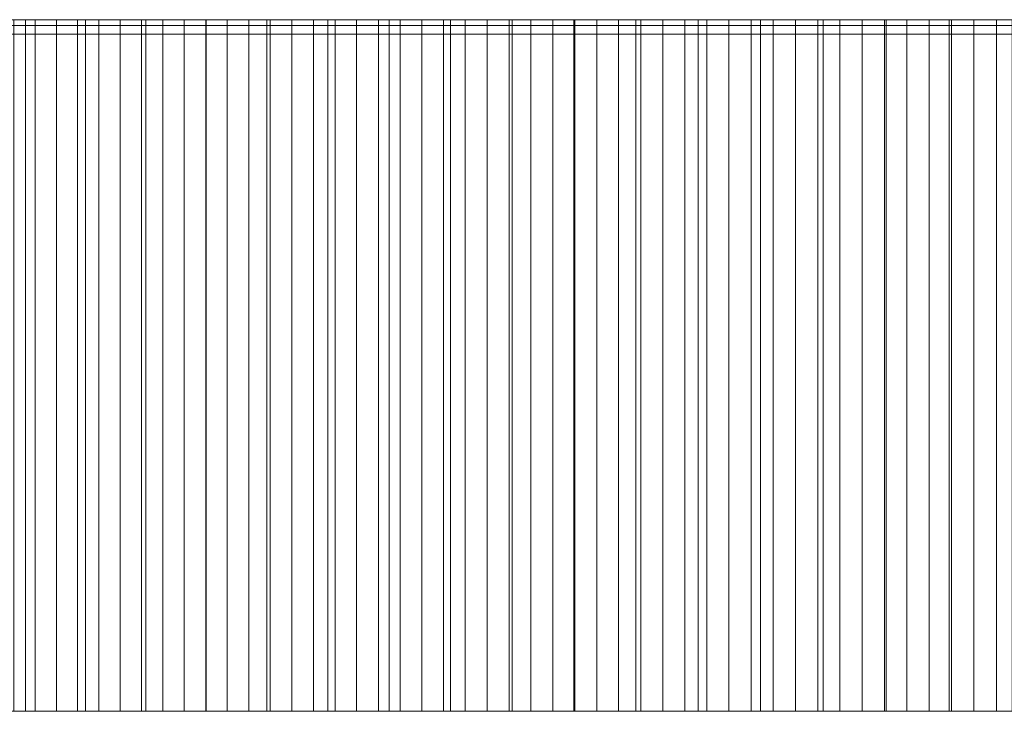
# Model space of a CAD drawing. Header units: centimetres. Extents: x -72 to 74, y -14 to 13.
# Tile 41 of 61: x 9.86 to 15.55, y 9.3 to 13.3. Entities that reach past the tile are written whole.
import ezdxf

# ---------------------------------------------------------------- set-up
doc = ezdxf.new("R2010")
doc.units = ezdxf.units.CM
doc.header["$LTSCALE"] = 2.54
doc.layers.add('Lucido design-1', color=7, linetype='Continuous')

# ---------------------------------------------------------------- blocks, each defined once
blk = doc.blocks.new('Gruppo-2-1')
at = {"color": 230, "linetype": 'Continuous', "lineweight": 9}
for points, invisible_edges in [([(-14.5734, 13.3, -57.895), (29.3447, 13.3, -58.895), (-15.5734, 13.3, -58.895), (-14.5734, 13.3, -57.895)], 13), ([(-14.5734, 13.3, -57.895), (29.3447, 13.3, -57.895), (29.3447, 13.3, -58.895), (-14.5734, 13.3, -57.895)], 12), ([(9.198, 13.3, 136.2536), (9.5423, 13.3, 136.4251), (9.888, 13.3, 136.5936), (9.198, 13.3, 136.2536)], 12), ([(9.198, 13.3, 136.2536), (9.888, 13.3, 136.5936), (9.9446, 13.3, 135.5088), (9.198, 13.3, 136.2536)], 15), ([(9.198, 13.3, 136.2536), (9.9446, 13.3, 135.5088), (9.822, 13.3, 135.4481), (9.198, 13.3, 136.2536)], 13), ([(9.888, 13.3, 136.5936), (10.2352, 13.3, 136.7592), (10.5838, 13.3, 136.9217), (9.888, 13.3, 136.5936)], 12), ([(9.888, 13.3, 136.5936), (10.5838, 13.3, 136.9217), (10.6836, 13.3, 135.8653), (9.888, 13.3, 136.5936)], 15), ([(9.888, 13.3, 136.5936), (10.6836, 13.3, 135.8653), (10.56, 13.3, 135.8069), (9.888, 13.3, 136.5936)], 13), ([(9.888, 13.3, 136.5936), (10.56, 13.3, 135.8069), (10.4365, 13.3, 135.748), (9.888, 13.3, 136.5936)], 13), ([(9.888, 13.3, 136.5936), (10.4365, 13.3, 135.748), (10.3133, 13.3, 135.6888), (9.888, 13.3, 136.5936)], 13), ([(9.888, 13.3, 136.5936), (10.3133, 13.3, 135.6888), (10.1902, 13.3, 135.6292), (9.888, 13.3, 136.5936)], 13), ([(9.888, 13.3, 136.5936), (10.1902, 13.3, 135.6292), (10.0673, 13.3, 135.5692), (9.888, 13.3, 136.5936)], 13), ([(9.888, 13.3, 136.5936), (10.0673, 13.3, 135.5692), (9.9446, 13.3, 135.5088), (9.888, 13.3, 136.5936)], 13), ([(10.5838, 13.3, 136.9217), (10.9337, 13.3, 137.0813), (11.1799, 13.3, 136.0953), (10.5838, 13.3, 136.9217)], 14), ([(10.5838, 13.3, 136.9217), (11.1799, 13.3, 136.0953), (11.0556, 13.3, 136.0384), (10.5838, 13.3, 136.9217)], 13), ([(10.5838, 13.3, 136.9217), (11.0556, 13.3, 136.0384), (10.9314, 13.3, 135.9811), (10.5838, 13.3, 136.9217)], 13), ([(10.5838, 13.3, 136.9217), (10.9314, 13.3, 135.9811), (10.8074, 13.3, 135.9234), (10.5838, 13.3, 136.9217)], 13), ([(10.5838, 13.3, 136.9217), (10.8074, 13.3, 135.9234), (10.6836, 13.3, 135.8653), (10.5838, 13.3, 136.9217)], 13), ([(10.9337, 13.3, 137.0813), (11.285, 13.3, 137.2379), (11.6376, 13.3, 137.3915), (10.9337, 13.3, 137.0813)], 12), ([(10.9337, 13.3, 137.0813), (11.6376, 13.3, 137.3915), (11.6791, 13.3, 136.3191), (10.9337, 13.3, 137.0813)], 15), ([(10.9337, 13.3, 137.0813), (11.6791, 13.3, 136.3191), (11.554, 13.3, 136.2638), (10.9337, 13.3, 137.0813)], 13), ([(10.9337, 13.3, 137.0813), (11.554, 13.3, 136.2638), (11.4292, 13.3, 136.208), (10.9337, 13.3, 137.0813)], 13), ([(10.9337, 13.3, 137.0813), (11.4292, 13.3, 136.208), (11.3045, 13.3, 136.1519), (10.9337, 13.3, 137.0813)], 13), ([(10.9337, 13.3, 137.0813), (11.3045, 13.3, 136.1519), (11.1799, 13.3, 136.0953), (10.9337, 13.3, 137.0813)], 13), ([(11.6376, 13.3, 137.3915), (11.9916, 13.3, 137.5421), (12.3468, 13.3, 137.6897), (11.6376, 13.3, 137.3915)], 12), ([(11.6376, 13.3, 137.3915), (12.3468, 13.3, 137.6897), (12.4329, 13.3, 136.6432), (11.6376, 13.3, 137.3915)], 15), ([(11.6376, 13.3, 137.3915), (12.4329, 13.3, 136.6432), (12.3069, 13.3, 136.5901), (11.6376, 13.3, 137.3915)], 13), ([(11.6376, 13.3, 137.3915), (12.3069, 13.3, 136.5901), (12.181, 13.3, 136.5367), (11.6376, 13.3, 137.3915)], 13), ([(11.6376, 13.3, 137.3915), (12.181, 13.3, 136.5367), (12.0553, 13.3, 136.4829), (11.6376, 13.3, 137.3915)], 13), ([(11.6376, 13.3, 137.3915), (12.0553, 13.3, 136.4829), (11.9297, 13.3, 136.4287), (11.6376, 13.3, 137.3915)], 13), ([(11.6376, 13.3, 137.3915), (11.9297, 13.3, 136.4287), (11.8043, 13.3, 136.3741), (11.6376, 13.3, 137.3915)], 13), ([(11.6376, 13.3, 137.3915), (11.8043, 13.3, 136.3741), (11.6791, 13.3, 136.3191), (11.6376, 13.3, 137.3915)], 13), ([(12.3468, 13.3, 137.6897), (12.7032, 13.3, 137.8342), (12.9388, 13.3, 136.8514), (12.3468, 13.3, 137.6897)], 14), ([(12.3468, 13.3, 137.6897), (12.9388, 13.3, 136.8514), (12.8121, 13.3, 136.7999), (12.3468, 13.3, 137.6897)], 13), ([(12.3468, 13.3, 137.6897), (12.8121, 13.3, 136.7999), (12.6856, 13.3, 136.748), (12.3468, 13.3, 137.6897)], 13), ([(12.3468, 13.3, 137.6897), (12.6856, 13.3, 136.748), (12.5592, 13.3, 136.6958), (12.3468, 13.3, 137.6897)], 13), ([(12.3468, 13.3, 137.6897), (12.5592, 13.3, 136.6958), (12.4329, 13.3, 136.6432), (12.3468, 13.3, 137.6897)], 13), ([(12.7032, 13.3, 137.8342), (13.0609, 13.3, 137.9756), (13.4198, 13.3, 138.114), (12.7032, 13.3, 137.8342)], 12), ([(12.7032, 13.3, 137.8342), (13.4198, 13.3, 138.114), (13.4472, 13.3, 137.0532), (12.7032, 13.3, 137.8342)], 15), ([(12.7032, 13.3, 137.8342), (13.4472, 13.3, 137.0532), (13.3199, 13.3, 137.0034), (12.7032, 13.3, 137.8342)], 13), ([(12.7032, 13.3, 137.8342), (13.3199, 13.3, 137.0034), (13.1927, 13.3, 136.9531), (12.7032, 13.3, 137.8342)], 13), ([(12.7032, 13.3, 137.8342), (13.1927, 13.3, 136.9531), (13.0657, 13.3, 136.9024), (12.7032, 13.3, 137.8342)], 13), ([(12.7032, 13.3, 137.8342), (13.0657, 13.3, 136.9024), (12.9388, 13.3, 136.8514), (12.7032, 13.3, 137.8342)], 13), ([(13.4198, 13.3, 138.114), (13.7798, 13.3, 138.2493), (14.141, 13.3, 138.3815), (13.4198, 13.3, 138.114)], 12), ([(13.4198, 13.3, 138.114), (14.141, 13.3, 138.3815), (14.0862, 13.3, 137.2967), (13.4198, 13.3, 138.114)], 15), ([(13.4198, 13.3, 138.114), (14.0862, 13.3, 137.2967), (13.9581, 13.3, 137.2488), (13.4198, 13.3, 138.114)], 13), ([(13.4198, 13.3, 138.114), (13.9581, 13.3, 137.2488), (13.8302, 13.3, 137.2005), (13.4198, 13.3, 138.114)], 13), ([(13.4198, 13.3, 138.114), (13.8302, 13.3, 137.2005), (13.7024, 13.3, 137.1518), (13.4198, 13.3, 138.114)], 13), ([(13.4198, 13.3, 138.114), (13.7024, 13.3, 137.1518), (13.5747, 13.3, 137.1027), (13.4198, 13.3, 138.114)], 13), ([(13.4198, 13.3, 138.114), (13.5747, 13.3, 137.1027), (13.4472, 13.3, 137.0532), (13.4198, 13.3, 138.114)], 13), ([(14.141, 13.3, 138.3815), (14.2145, 13.3, 137.3442), (14.0862, 13.3, 137.2967), (14.141, 13.3, 138.3815)], 13), ([(14.141, 13.3, 138.3815), (14.5033, 13.3, 138.5107), (14.6001, 13.3, 137.4843), (14.141, 13.3, 138.3815)], 14), ([(14.141, 13.3, 138.3815), (14.6001, 13.3, 137.4843), (14.4714, 13.3, 137.438), (14.141, 13.3, 138.3815)], 13), ([(14.141, 13.3, 138.3815), (14.4714, 13.3, 137.438), (14.3429, 13.3, 137.3913), (14.141, 13.3, 138.3815)], 13), ([(14.141, 13.3, 138.3815), (14.3429, 13.3, 137.3913), (14.2145, 13.3, 137.3442), (14.141, 13.3, 138.3815)], 13), ([(14.5033, 13.3, 138.5107), (14.8667, 13.3, 138.6367), (15.2312, 13.3, 138.7597), (14.5033, 13.3, 138.5107)], 12), ([(14.5033, 13.3, 138.5107), (15.2312, 13.3, 138.7597), (15.2456, 13.3, 137.7097), (14.5033, 13.3, 138.5107)], 15), ([(14.5033, 13.3, 138.5107), (15.2456, 13.3, 137.7097), (15.1162, 13.3, 137.6655), (14.5033, 13.3, 138.5107)], 13), ([(14.5033, 13.3, 138.5107), (15.1162, 13.3, 137.6655), (14.987, 13.3, 137.6208), (14.5033, 13.3, 138.5107)], 13), ([(14.5033, 13.3, 138.5107), (14.987, 13.3, 137.6208), (14.8579, 13.3, 137.5757), (14.5033, 13.3, 138.5107)], 13), ([(14.5033, 13.3, 138.5107), (14.8579, 13.3, 137.5757), (14.7289, 13.3, 137.5302), (14.5033, 13.3, 138.5107)], 13), ([(14.5033, 13.3, 138.5107), (14.7289, 13.3, 137.5302), (14.6001, 13.3, 137.4843), (14.5033, 13.3, 138.5107)], 13), ([(15.2312, 13.3, 138.7597), (15.5966, 13.3, 138.8795), (15.7645, 13.3, 137.8829), (15.2312, 13.3, 138.7597)], 14), ([(15.2312, 13.3, 138.7597), (15.7645, 13.3, 137.8829), (15.6346, 13.3, 137.8402), (15.2312, 13.3, 138.7597)], 13), ([(15.2312, 13.3, 138.7597), (15.6346, 13.3, 137.8402), (15.5048, 13.3, 137.7971), (15.2312, 13.3, 138.7597)], 13), ([(15.2312, 13.3, 138.7597), (15.5048, 13.3, 137.7971), (15.3751, 13.3, 137.7536), (15.2312, 13.3, 138.7597)], 13), ([(15.2312, 13.3, 138.7597), (15.3751, 13.3, 137.7536), (15.2456, 13.3, 137.7097), (15.2312, 13.3, 138.7597)], 13), ([(-14.5734, 13.2658, 96.0359), (-2.4276, 13.2658, 126.4085), (35.8883, 13.2658, 139.5837), (-14.5734, 13.2658, 96.0359)], 15), ([(-14.5734, 13.2658, 96.0359), (35.8883, 13.2658, 139.5837), (73.3955, 13.2658, 95.1085), (-14.5734, 13.2658, 96.0359)], 15), ([(-14.5734, 13.2658, -57.895), (-14.5734, 13.2658, 96.0359), (73.3955, 13.2658, 95.1085), (-14.5734, 13.2658, -57.895)], 14), ([(-14.5734, 13.2658, -57.895), (73.3955, 13.2658, 95.1085), (73.3955, 13.2658, -57.895), (-14.5734, 13.2658, -57.895)], 9), ([(-14.5734, 13.2158, 96.0359), (-2.4276, 13.2158, 126.4085), (35.8883, 13.2158, 139.5837), (-14.5734, 13.2158, 96.0359)], 15), ([(-14.5734, 13.2158, 96.0359), (35.8883, 13.2158, 139.5837), (73.3955, 13.2158, 95.1085), (-14.5734, 13.2158, 96.0359)], 15), ([(-14.5734, 13.2158, -57.895), (-14.5734, 13.2158, 96.0359), (73.3955, 13.2158, 95.1085), (-14.5734, 13.2158, -57.895)], 14), ([(-14.5734, 13.2158, -57.895), (73.3955, 13.2158, 95.1085), (73.3955, 13.2158, -57.895), (-14.5734, 13.2158, -57.895)], 9), ([(-2.4276, 13.2658, 126.4085), (7.8882, 13.2658, 134.4246), (17.0709, 13.2658, 138.2874), (-2.4276, 13.2658, 126.4085)], 15), ([(-2.4276, 13.2658, 126.4085), (17.0709, 13.2658, 138.2874), (35.8883, 13.2658, 139.5837), (-2.4276, 13.2658, 126.4085)], 15), ([(-2.4276, 13.2158, 126.4085), (7.8882, 13.2158, 134.4246), (17.0709, 13.2158, 138.2874), (-2.4276, 13.2158, 126.4085)], 15), ([(-2.4276, 13.2158, 126.4085), (17.0709, 13.2158, 138.2874), (35.8883, 13.2158, 139.5837), (-2.4276, 13.2158, 126.4085)], 15), ([(7.8882, 13.2658, 134.4246), (9.0909, 13.2658, 135.0756), (9.9446, 13.2658, 135.5088), (7.8882, 13.2658, 134.4246)], 15), ([(7.8882, 13.2658, 134.4246), (9.9446, 13.2658, 135.5088), (11.8043, 13.2658, 136.3741), (7.8882, 13.2658, 134.4246)], 15), ([(7.8882, 13.2658, 134.4246), (11.8043, 13.2658, 136.3741), (17.0709, 13.2658, 138.2874), (7.8882, 13.2658, 134.4246)], 15), ([(7.8882, 13.2158, 134.4246), (9.0909, 13.2158, 135.0756), (9.9446, 13.2158, 135.5088), (7.8882, 13.2158, 134.4246)], 15), ([(7.8882, 13.2158, 134.4246), (9.9446, 13.2158, 135.5088), (11.8043, 13.2158, 136.3741), (7.8882, 13.2158, 134.4246)], 15), ([(7.8882, 13.2158, 134.4246), (11.8043, 13.2158, 136.3741), (17.0709, 13.2158, 138.2874), (7.8882, 13.2158, 134.4246)], 15), ([(9.0909, 13.2658, 135.0756), (9.5776, 13.2658, 135.3254), (9.9446, 13.2658, 135.5088), (9.0909, 13.2658, 135.0756)], 15), ([(9.0909, 13.2158, 135.0756), (9.5776, 13.2158, 135.3254), (9.9446, 13.2158, 135.5088), (9.0909, 13.2158, 135.0756)], 15), ([(9.5776, 13.2658, 135.3254), (9.822, 13.2658, 135.4481), (9.9446, 13.2658, 135.5088), (9.5776, 13.2658, 135.3254)], 13), ([(9.5776, 13.2158, 135.3254), (9.822, 13.2158, 135.4481), (9.9446, 13.2158, 135.5088), (9.5776, 13.2158, 135.3254)], 13), ([(9.9446, 13.2658, 135.5088), (10.0673, 13.2658, 135.5692), (10.1902, 13.2658, 135.6292), (9.9446, 13.2658, 135.5088)], 12), ([(9.9446, 13.2658, 135.5088), (10.1902, 13.2658, 135.6292), (10.56, 13.2658, 135.8069), (9.9446, 13.2658, 135.5088)], 15), ([(9.9446, 13.2658, 135.5088), (10.56, 13.2658, 135.8069), (10.9314, 13.2658, 135.9811), (9.9446, 13.2658, 135.5088)], 15), ([(9.9446, 13.2658, 135.5088), (10.9314, 13.2658, 135.9811), (11.8043, 13.2658, 136.3741), (9.9446, 13.2658, 135.5088)], 15), ([(9.9446, 13.2158, 135.5088), (10.0673, 13.2158, 135.5692), (10.1902, 13.2158, 135.6292), (9.9446, 13.2158, 135.5088)], 12), ([(9.9446, 13.2158, 135.5088), (10.1902, 13.2158, 135.6292), (10.56, 13.2158, 135.8069), (9.9446, 13.2158, 135.5088)], 15), ([(9.9446, 13.2158, 135.5088), (10.56, 13.2158, 135.8069), (10.9314, 13.2158, 135.9811), (9.9446, 13.2158, 135.5088)], 15), ([(9.9446, 13.2158, 135.5088), (10.9314, 13.2158, 135.9811), (11.8043, 13.2158, 136.3741), (9.9446, 13.2158, 135.5088)], 15), ([(10.1902, 13.2658, 135.6292), (10.3133, 13.2658, 135.6888), (10.56, 13.2658, 135.8069), (10.1902, 13.2658, 135.6292)], 14), ([(10.1902, 13.2158, 135.6292), (10.3133, 13.2158, 135.6888), (10.56, 13.2158, 135.8069), (10.1902, 13.2158, 135.6292)], 14), ([(10.3133, 13.2658, 135.6888), (10.4365, 13.2658, 135.748), (10.56, 13.2658, 135.8069), (10.3133, 13.2658, 135.6888)], 12), ([(10.3133, 13.2158, 135.6888), (10.4365, 13.2158, 135.748), (10.56, 13.2158, 135.8069), (10.3133, 13.2158, 135.6888)], 12), ([(10.56, 13.2658, 135.8069), (10.6836, 13.2658, 135.8653), (10.9314, 13.2658, 135.9811), (10.56, 13.2658, 135.8069)], 14), ([(10.56, 13.2158, 135.8069), (10.6836, 13.2158, 135.8653), (10.9314, 13.2158, 135.9811), (10.56, 13.2158, 135.8069)], 14), ([(10.6836, 13.2658, 135.8653), (10.8074, 13.2658, 135.9234), (10.9314, 13.2658, 135.9811), (10.6836, 13.2658, 135.8653)], 12), ([(10.6836, 13.2158, 135.8653), (10.8074, 13.2158, 135.9234), (10.9314, 13.2158, 135.9811), (10.6836, 13.2158, 135.8653)], 12), ([(10.9314, 13.2658, 135.9811), (11.0556, 13.2658, 136.0384), (11.1799, 13.2658, 136.0953), (10.9314, 13.2658, 135.9811)], 12), ([(10.9314, 13.2658, 135.9811), (11.1799, 13.2658, 136.0953), (11.4292, 13.2658, 136.208), (10.9314, 13.2658, 135.9811)], 15), ([(10.9314, 13.2658, 135.9811), (11.4292, 13.2658, 136.208), (11.8043, 13.2658, 136.3741), (10.9314, 13.2658, 135.9811)], 15), ([(10.9314, 13.2158, 135.9811), (11.0556, 13.2158, 136.0384), (11.1799, 13.2158, 136.0953), (10.9314, 13.2158, 135.9811)], 12), ([(10.9314, 13.2158, 135.9811), (11.1799, 13.2158, 136.0953), (11.4292, 13.2158, 136.208), (10.9314, 13.2158, 135.9811)], 15), ([(10.9314, 13.2158, 135.9811), (11.4292, 13.2158, 136.208), (11.8043, 13.2158, 136.3741), (10.9314, 13.2158, 135.9811)], 15), ([(11.1799, 13.2658, 136.0953), (11.3045, 13.2658, 136.1519), (11.4292, 13.2658, 136.208), (11.1799, 13.2658, 136.0953)], 12), ([(11.1799, 13.2158, 136.0953), (11.3045, 13.2158, 136.1519), (11.4292, 13.2158, 136.208), (11.1799, 13.2158, 136.0953)], 12), ([(11.4292, 13.2658, 136.208), (11.554, 13.2658, 136.2638), (11.8043, 13.2658, 136.3741), (11.4292, 13.2658, 136.208)], 14), ([(11.4292, 13.2158, 136.208), (11.554, 13.2158, 136.2638), (11.8043, 13.2158, 136.3741), (11.4292, 13.2158, 136.208)], 14), ([(11.554, 13.2658, 136.2638), (11.6791, 13.2658, 136.3191), (11.8043, 13.2658, 136.3741), (11.554, 13.2658, 136.2638)], 12), ([(11.554, 13.2158, 136.2638), (11.6791, 13.2158, 136.3191), (11.8043, 13.2158, 136.3741), (11.554, 13.2158, 136.2638)], 12), ([(11.8043, 13.2658, 136.3741), (11.9297, 13.2658, 136.4287), (12.0553, 13.2658, 136.4829), (11.8043, 13.2658, 136.3741)], 12), ([(11.8043, 13.2658, 136.3741), (12.0553, 13.2658, 136.4829), (12.3069, 13.2658, 136.5901), (11.8043, 13.2658, 136.3741)], 15), ([(11.8043, 13.2658, 136.3741), (12.3069, 13.2658, 136.5901), (13.0657, 13.2658, 136.9024), (11.8043, 13.2658, 136.3741)], 15), ([(11.8043, 13.2658, 136.3741), (13.0657, 13.2658, 136.9024), (14.8579, 13.2658, 137.5757), (11.8043, 13.2658, 136.3741)], 15), ([(11.8043, 13.2658, 136.3741), (14.8579, 13.2658, 137.5757), (17.0709, 13.2658, 138.2874), (11.8043, 13.2658, 136.3741)], 15), ([(11.8043, 13.2158, 136.3741), (11.9297, 13.2158, 136.4287), (12.0553, 13.2158, 136.4829), (11.8043, 13.2158, 136.3741)], 12), ([(11.8043, 13.2158, 136.3741), (12.0553, 13.2158, 136.4829), (12.3069, 13.2158, 136.5901), (11.8043, 13.2158, 136.3741)], 15), ([(11.8043, 13.2158, 136.3741), (12.3069, 13.2158, 136.5901), (13.0657, 13.2158, 136.9024), (11.8043, 13.2158, 136.3741)], 15), ([(11.8043, 13.2158, 136.3741), (13.0657, 13.2158, 136.9024), (14.8579, 13.2158, 137.5757), (11.8043, 13.2158, 136.3741)], 15), ([(11.8043, 13.2158, 136.3741), (14.8579, 13.2158, 137.5757), (17.0709, 13.2158, 138.2874), (11.8043, 13.2158, 136.3741)], 15), ([(12.0553, 13.2658, 136.4829), (12.181, 13.2658, 136.5367), (12.3069, 13.2658, 136.5901), (12.0553, 13.2658, 136.4829)], 12), ([(12.0553, 13.2158, 136.4829), (12.181, 13.2158, 136.5367), (12.3069, 13.2158, 136.5901), (12.0553, 13.2158, 136.4829)], 12), ([(12.3069, 13.2658, 136.5901), (12.4329, 13.2658, 136.6432), (12.5592, 13.2658, 136.6958), (12.3069, 13.2658, 136.5901)], 12), ([(12.3069, 13.2658, 136.5901), (12.5592, 13.2658, 136.6958), (13.0657, 13.2658, 136.9024), (12.3069, 13.2658, 136.5901)], 15), ([(12.3069, 13.2158, 136.5901), (12.4329, 13.2158, 136.6432), (12.5592, 13.2158, 136.6958), (12.3069, 13.2158, 136.5901)], 12), ([(12.3069, 13.2158, 136.5901), (12.5592, 13.2158, 136.6958), (13.0657, 13.2158, 136.9024), (12.3069, 13.2158, 136.5901)], 15), ([(12.5592, 13.2658, 136.6958), (12.6856, 13.2658, 136.748), (12.8121, 13.2658, 136.7999), (12.5592, 13.2658, 136.6958)], 12), ([(12.5592, 13.2658, 136.6958), (12.8121, 13.2658, 136.7999), (13.0657, 13.2658, 136.9024), (12.5592, 13.2658, 136.6958)], 15), ([(12.5592, 13.2158, 136.6958), (12.6856, 13.2158, 136.748), (12.8121, 13.2158, 136.7999), (12.5592, 13.2158, 136.6958)], 12), ([(12.5592, 13.2158, 136.6958), (12.8121, 13.2158, 136.7999), (13.0657, 13.2158, 136.9024), (12.5592, 13.2158, 136.6958)], 15), ([(12.8121, 13.2658, 136.7999), (12.9388, 13.2658, 136.8514), (13.0657, 13.2658, 136.9024), (12.8121, 13.2658, 136.7999)], 12), ([(12.8121, 13.2158, 136.7999), (12.9388, 13.2158, 136.8514), (13.0657, 13.2158, 136.9024), (12.8121, 13.2158, 136.7999)], 12), ([(13.0657, 13.2658, 136.9024), (13.1927, 13.2658, 136.9531), (13.4472, 13.2658, 137.0532), (13.0657, 13.2658, 136.9024)], 14), ([(13.0657, 13.2658, 136.9024), (13.4472, 13.2658, 137.0532), (13.7024, 13.2658, 137.1518), (13.0657, 13.2658, 136.9024)], 15), ([(13.0657, 13.2658, 136.9024), (13.7024, 13.2658, 137.1518), (14.8579, 13.2658, 137.5757), (13.0657, 13.2658, 136.9024)], 15), ([(13.0657, 13.2158, 136.9024), (13.1927, 13.2158, 136.9531), (13.4472, 13.2158, 137.0532), (13.0657, 13.2158, 136.9024)], 14), ([(13.0657, 13.2158, 136.9024), (13.4472, 13.2158, 137.0532), (13.7024, 13.2158, 137.1518), (13.0657, 13.2158, 136.9024)], 15), ([(13.0657, 13.2158, 136.9024), (13.7024, 13.2158, 137.1518), (14.8579, 13.2158, 137.5757), (13.0657, 13.2158, 136.9024)], 15), ([(13.1927, 13.2658, 136.9531), (13.3199, 13.2658, 137.0034), (13.4472, 13.2658, 137.0532), (13.1927, 13.2658, 136.9531)], 12), ([(13.1927, 13.2158, 136.9531), (13.3199, 13.2158, 137.0034), (13.4472, 13.2158, 137.0532), (13.1927, 13.2158, 136.9531)], 12), ([(13.4472, 13.2658, 137.0532), (13.5747, 13.2658, 137.1027), (13.7024, 13.2658, 137.1518), (13.4472, 13.2658, 137.0532)], 12), ([(13.4472, 13.2158, 137.0532), (13.5747, 13.2158, 137.1027), (13.7024, 13.2158, 137.1518), (13.4472, 13.2158, 137.0532)], 12), ([(13.7024, 13.2658, 137.1518), (13.8302, 13.2658, 137.2005), (13.9581, 13.2658, 137.2488), (13.7024, 13.2658, 137.1518)], 12), ([(13.7024, 13.2658, 137.1518), (13.9581, 13.2658, 137.2488), (14.2145, 13.2658, 137.3442), (13.7024, 13.2658, 137.1518)], 15), ([(13.7024, 13.2658, 137.1518), (14.2145, 13.2658, 137.3442), (14.8579, 13.2658, 137.5757), (13.7024, 13.2658, 137.1518)], 15), ([(13.7024, 13.2158, 137.1518), (13.8302, 13.2158, 137.2005), (13.9581, 13.2158, 137.2488), (13.7024, 13.2158, 137.1518)], 12), ([(13.7024, 13.2158, 137.1518), (13.9581, 13.2158, 137.2488), (14.2145, 13.2158, 137.3442), (13.7024, 13.2158, 137.1518)], 15), ([(13.7024, 13.2158, 137.1518), (14.2145, 13.2158, 137.3442), (14.8579, 13.2158, 137.5757), (13.7024, 13.2158, 137.1518)], 15), ([(13.9581, 13.2658, 137.2488), (14.0862, 13.2658, 137.2967), (14.2145, 13.2658, 137.3442), (13.9581, 13.2658, 137.2488)], 12), ([(13.9581, 13.2158, 137.2488), (14.0862, 13.2158, 137.2967), (14.2145, 13.2158, 137.3442), (13.9581, 13.2158, 137.2488)], 12), ([(14.2145, 13.2658, 137.3442), (14.3429, 13.2658, 137.3913), (14.6001, 13.2658, 137.4843), (14.2145, 13.2658, 137.3442)], 14), ([(14.2145, 13.2658, 137.3442), (14.6001, 13.2658, 137.4843), (14.8579, 13.2658, 137.5757), (14.2145, 13.2658, 137.3442)], 15), ([(14.2145, 13.2158, 137.3442), (14.3429, 13.2158, 137.3913), (14.6001, 13.2158, 137.4843), (14.2145, 13.2158, 137.3442)], 14), ([(14.2145, 13.2158, 137.3442), (14.6001, 13.2158, 137.4843), (14.8579, 13.2158, 137.5757), (14.2145, 13.2158, 137.3442)], 15), ([(14.3429, 13.2658, 137.3913), (14.4714, 13.2658, 137.438), (14.6001, 13.2658, 137.4843), (14.3429, 13.2658, 137.3913)], 12), ([(14.3429, 13.2158, 137.3913), (14.4714, 13.2158, 137.438), (14.6001, 13.2158, 137.4843), (14.3429, 13.2158, 137.3913)], 12), ([(14.6001, 13.2658, 137.4843), (14.7289, 13.2658, 137.5302), (14.8579, 13.2658, 137.5757), (14.6001, 13.2658, 137.4843)], 12), ([(14.6001, 13.2158, 137.4843), (14.7289, 13.2158, 137.5302), (14.8579, 13.2158, 137.5757), (14.6001, 13.2158, 137.4843)], 12), ([(14.8579, 13.2658, 137.5757), (14.987, 13.2658, 137.6208), (15.2456, 13.2658, 137.7097), (14.8579, 13.2658, 137.5757)], 14), ([(14.8579, 13.2658, 137.5757), (15.2456, 13.2658, 137.7097), (15.7645, 13.2658, 137.8829), (14.8579, 13.2658, 137.5757)], 15), ([(14.8579, 13.2658, 137.5757), (15.7645, 13.2658, 137.8829), (17.0709, 13.2658, 138.2874), (14.8579, 13.2658, 137.5757)], 15), ([(14.8579, 13.2158, 137.5757), (14.987, 13.2158, 137.6208), (15.2456, 13.2158, 137.7097), (14.8579, 13.2158, 137.5757)], 14), ([(14.8579, 13.2158, 137.5757), (15.2456, 13.2158, 137.7097), (15.7645, 13.2158, 137.8829), (14.8579, 13.2158, 137.5757)], 15), ([(14.8579, 13.2158, 137.5757), (15.7645, 13.2158, 137.8829), (17.0709, 13.2158, 138.2874), (14.8579, 13.2158, 137.5757)], 15), ([(14.987, 13.2658, 137.6208), (15.1162, 13.2658, 137.6655), (15.2456, 13.2658, 137.7097), (14.987, 13.2658, 137.6208)], 12), ([(14.987, 13.2158, 137.6208), (15.1162, 13.2158, 137.6655), (15.2456, 13.2158, 137.7097), (14.987, 13.2158, 137.6208)], 12), ([(15.2456, 13.2658, 137.7097), (15.3751, 13.2658, 137.7536), (15.5048, 13.2658, 137.7971), (15.2456, 13.2658, 137.7097)], 12), ([(15.2456, 13.2658, 137.7097), (15.5048, 13.2658, 137.7971), (15.7645, 13.2658, 137.8829), (15.2456, 13.2658, 137.7097)], 15), ([(15.2456, 13.2158, 137.7097), (15.3751, 13.2158, 137.7536), (15.5048, 13.2158, 137.7971), (15.2456, 13.2158, 137.7097)], 12), ([(15.2456, 13.2158, 137.7097), (15.5048, 13.2158, 137.7971), (15.7645, 13.2158, 137.8829), (15.2456, 13.2158, 137.7097)], 15), ([(15.5048, 13.2658, 137.7971), (15.6346, 13.2658, 137.8402), (15.7645, 13.2658, 137.8829), (15.5048, 13.2658, 137.7971)], 12), ([(15.5048, 13.2158, 137.7971), (15.6346, 13.2158, 137.8402), (15.7645, 13.2158, 137.8829), (15.5048, 13.2158, 137.7971)], 12), ([(-14.5734, 9.3, -57.895), (29.3447, 9.3, -58.895), (-15.5734, 9.3, -58.895), (-14.5734, 9.3, -57.895)], 13), ([(-14.5734, 9.3, -57.895), (29.3447, 9.3, -57.895), (29.3447, 9.3, -58.895), (-14.5734, 9.3, -57.895)], 12), ([(9.198, 9.3, 136.2536), (9.5423, 9.3, 136.4251), (9.888, 9.3, 136.5936), (9.198, 9.3, 136.2536)], 12), ([(9.198, 9.3, 136.2536), (9.888, 9.3, 136.5936), (9.9446, 9.3, 135.5088), (9.198, 9.3, 136.2536)], 15), ([(9.198, 9.3, 136.2536), (9.9446, 9.3, 135.5088), (9.822, 9.3, 135.4481), (9.198, 9.3, 136.2536)], 13), ([(9.888, 9.3, 136.5936), (10.2352, 9.3, 136.7592), (10.5838, 9.3, 136.9217), (9.888, 9.3, 136.5936)], 12), ([(9.888, 9.3, 136.5936), (10.5838, 9.3, 136.9217), (10.6836, 9.3, 135.8653), (9.888, 9.3, 136.5936)], 15), ([(9.888, 9.3, 136.5936), (10.6836, 9.3, 135.8653), (10.56, 9.3, 135.8069), (9.888, 9.3, 136.5936)], 13), ([(9.888, 9.3, 136.5936), (10.56, 9.3, 135.8069), (10.4365, 9.3, 135.748), (9.888, 9.3, 136.5936)], 13), ([(9.888, 9.3, 136.5936), (10.4365, 9.3, 135.748), (10.3133, 9.3, 135.6888), (9.888, 9.3, 136.5936)], 13), ([(9.888, 9.3, 136.5936), (10.3133, 9.3, 135.6888), (10.1902, 9.3, 135.6292), (9.888, 9.3, 136.5936)], 13), ([(9.888, 9.3, 136.5936), (10.1902, 9.3, 135.6292), (10.0673, 9.3, 135.5692), (9.888, 9.3, 136.5936)], 13), ([(9.888, 9.3, 136.5936), (10.0673, 9.3, 135.5692), (9.9446, 9.3, 135.5088), (9.888, 9.3, 136.5936)], 13), ([(10.5838, 9.3, 136.9217), (10.9337, 9.3, 137.0813), (11.1799, 9.3, 136.0953), (10.5838, 9.3, 136.9217)], 14), ([(10.5838, 9.3, 136.9217), (11.1799, 9.3, 136.0953), (11.0556, 9.3, 136.0384), (10.5838, 9.3, 136.9217)], 13), ([(10.5838, 9.3, 136.9217), (11.0556, 9.3, 136.0384), (10.9314, 9.3, 135.9811), (10.5838, 9.3, 136.9217)], 13), ([(10.5838, 9.3, 136.9217), (10.9314, 9.3, 135.9811), (10.8074, 9.3, 135.9234), (10.5838, 9.3, 136.9217)], 13), ([(10.5838, 9.3, 136.9217), (10.8074, 9.3, 135.9234), (10.6836, 9.3, 135.8653), (10.5838, 9.3, 136.9217)], 13), ([(10.9337, 9.3, 137.0813), (11.285, 9.3, 137.2379), (11.6376, 9.3, 137.3915), (10.9337, 9.3, 137.0813)], 12), ([(10.9337, 9.3, 137.0813), (11.6376, 9.3, 137.3915), (11.6791, 9.3, 136.3191), (10.9337, 9.3, 137.0813)], 15), ([(10.9337, 9.3, 137.0813), (11.6791, 9.3, 136.3191), (11.554, 9.3, 136.2638), (10.9337, 9.3, 137.0813)], 13), ([(10.9337, 9.3, 137.0813), (11.554, 9.3, 136.2638), (11.4292, 9.3, 136.208), (10.9337, 9.3, 137.0813)], 13), ([(10.9337, 9.3, 137.0813), (11.4292, 9.3, 136.208), (11.3045, 9.3, 136.1519), (10.9337, 9.3, 137.0813)], 13), ([(10.9337, 9.3, 137.0813), (11.3045, 9.3, 136.1519), (11.1799, 9.3, 136.0953), (10.9337, 9.3, 137.0813)], 13), ([(11.6376, 9.3, 137.3915), (11.9916, 9.3, 137.5421), (12.3468, 9.3, 137.6897), (11.6376, 9.3, 137.3915)], 12), ([(11.6376, 9.3, 137.3915), (12.3468, 9.3, 137.6897), (12.4329, 9.3, 136.6432), (11.6376, 9.3, 137.3915)], 15), ([(11.6376, 9.3, 137.3915), (12.4329, 9.3, 136.6432), (12.3069, 9.3, 136.5901), (11.6376, 9.3, 137.3915)], 13), ([(11.6376, 9.3, 137.3915), (12.3069, 9.3, 136.5901), (12.181, 9.3, 136.5367), (11.6376, 9.3, 137.3915)], 13), ([(11.6376, 9.3, 137.3915), (12.181, 9.3, 136.5367), (12.0553, 9.3, 136.4829), (11.6376, 9.3, 137.3915)], 13), ([(11.6376, 9.3, 137.3915), (12.0553, 9.3, 136.4829), (11.9297, 9.3, 136.4287), (11.6376, 9.3, 137.3915)], 13), ([(11.6376, 9.3, 137.3915), (11.9297, 9.3, 136.4287), (11.8043, 9.3, 136.3741), (11.6376, 9.3, 137.3915)], 13), ([(11.6376, 9.3, 137.3915), (11.8043, 9.3, 136.3741), (11.6791, 9.3, 136.3191), (11.6376, 9.3, 137.3915)], 13), ([(12.3468, 9.3, 137.6897), (12.7032, 9.3, 137.8342), (12.9388, 9.3, 136.8514), (12.3468, 9.3, 137.6897)], 14), ([(12.3468, 9.3, 137.6897), (12.9388, 9.3, 136.8514), (12.8121, 9.3, 136.7999), (12.3468, 9.3, 137.6897)], 13), ([(12.3468, 9.3, 137.6897), (12.8121, 9.3, 136.7999), (12.6856, 9.3, 136.748), (12.3468, 9.3, 137.6897)], 13), ([(12.3468, 9.3, 137.6897), (12.6856, 9.3, 136.748), (12.5592, 9.3, 136.6958), (12.3468, 9.3, 137.6897)], 13), ([(12.3468, 9.3, 137.6897), (12.5592, 9.3, 136.6958), (12.4329, 9.3, 136.6432), (12.3468, 9.3, 137.6897)], 13), ([(12.7032, 9.3, 137.8342), (13.0609, 9.3, 137.9756), (13.4198, 9.3, 138.114), (12.7032, 9.3, 137.8342)], 12), ([(12.7032, 9.3, 137.8342), (13.4198, 9.3, 138.114), (13.4472, 9.3, 137.0532), (12.7032, 9.3, 137.8342)], 15), ([(12.7032, 9.3, 137.8342), (13.4472, 9.3, 137.0532), (13.3199, 9.3, 137.0034), (12.7032, 9.3, 137.8342)], 13), ([(12.7032, 9.3, 137.8342), (13.3199, 9.3, 137.0034), (13.1927, 9.3, 136.9531), (12.7032, 9.3, 137.8342)], 13), ([(12.7032, 9.3, 137.8342), (13.1927, 9.3, 136.9531), (13.0657, 9.3, 136.9024), (12.7032, 9.3, 137.8342)], 13), ([(12.7032, 9.3, 137.8342), (13.0657, 9.3, 136.9024), (12.9388, 9.3, 136.8514), (12.7032, 9.3, 137.8342)], 13), ([(13.4198, 9.3, 138.114), (13.7798, 9.3, 138.2493), (14.141, 9.3, 138.3815), (13.4198, 9.3, 138.114)], 12), ([(13.4198, 9.3, 138.114), (14.141, 9.3, 138.3815), (14.0862, 9.3, 137.2967), (13.4198, 9.3, 138.114)], 15), ([(13.4198, 9.3, 138.114), (14.0862, 9.3, 137.2967), (13.9581, 9.3, 137.2488), (13.4198, 9.3, 138.114)], 13), ([(13.4198, 9.3, 138.114), (13.9581, 9.3, 137.2488), (13.8302, 9.3, 137.2005), (13.4198, 9.3, 138.114)], 13), ([(13.4198, 9.3, 138.114), (13.8302, 9.3, 137.2005), (13.7024, 9.3, 137.1518), (13.4198, 9.3, 138.114)], 13), ([(13.4198, 9.3, 138.114), (13.7024, 9.3, 137.1518), (13.5747, 9.3, 137.1027), (13.4198, 9.3, 138.114)], 13), ([(13.4198, 9.3, 138.114), (13.5747, 9.3, 137.1027), (13.4472, 9.3, 137.0532), (13.4198, 9.3, 138.114)], 13), ([(14.141, 9.3, 138.3815), (14.2145, 9.3, 137.3442), (14.0862, 9.3, 137.2967), (14.141, 9.3, 138.3815)], 13), ([(14.141, 9.3, 138.3815), (14.5033, 9.3, 138.5107), (14.6001, 9.3, 137.4843), (14.141, 9.3, 138.3815)], 14), ([(14.141, 9.3, 138.3815), (14.6001, 9.3, 137.4843), (14.4714, 9.3, 137.438), (14.141, 9.3, 138.3815)], 13), ([(14.141, 9.3, 138.3815), (14.4714, 9.3, 137.438), (14.3429, 9.3, 137.3913), (14.141, 9.3, 138.3815)], 13), ([(14.141, 9.3, 138.3815), (14.3429, 9.3, 137.3913), (14.2145, 9.3, 137.3442), (14.141, 9.3, 138.3815)], 13), ([(14.5033, 9.3, 138.5107), (14.8667, 9.3, 138.6367), (15.2312, 9.3, 138.7597), (14.5033, 9.3, 138.5107)], 12), ([(14.5033, 9.3, 138.5107), (15.2312, 9.3, 138.7597), (15.2456, 9.3, 137.7097), (14.5033, 9.3, 138.5107)], 15), ([(14.5033, 9.3, 138.5107), (15.2456, 9.3, 137.7097), (15.1162, 9.3, 137.6655), (14.5033, 9.3, 138.5107)], 13), ([(14.5033, 9.3, 138.5107), (15.1162, 9.3, 137.6655), (14.987, 9.3, 137.6208), (14.5033, 9.3, 138.5107)], 13), ([(14.5033, 9.3, 138.5107), (14.987, 9.3, 137.6208), (14.8579, 9.3, 137.5757), (14.5033, 9.3, 138.5107)], 13), ([(14.5033, 9.3, 138.5107), (14.8579, 9.3, 137.5757), (14.7289, 9.3, 137.5302), (14.5033, 9.3, 138.5107)], 13), ([(14.5033, 9.3, 138.5107), (14.7289, 9.3, 137.5302), (14.6001, 9.3, 137.4843), (14.5033, 9.3, 138.5107)], 13), ([(15.2312, 9.3, 138.7597), (15.5966, 9.3, 138.8795), (15.7645, 9.3, 137.8829), (15.2312, 9.3, 138.7597)], 14), ([(15.2312, 9.3, 138.7597), (15.7645, 9.3, 137.8829), (15.6346, 9.3, 137.8402), (15.2312, 9.3, 138.7597)], 13), ([(15.2312, 9.3, 138.7597), (15.6346, 9.3, 137.8402), (15.5048, 9.3, 137.7971), (15.2312, 9.3, 138.7597)], 13), ([(15.2312, 9.3, 138.7597), (15.5048, 9.3, 137.7971), (15.3751, 9.3, 137.7536), (15.2312, 9.3, 138.7597)], 13), ([(15.2312, 9.3, 138.7597), (15.3751, 9.3, 137.7536), (15.2456, 9.3, 137.7097), (15.2312, 9.3, 138.7597)], 13)]:
    blk.add_3dface(points, dxfattribs=dict(at, invisible_edges=invisible_edges))
for points in [[(-15.5734, 13.3, -58.895), (-15.5734, 9.3, -58.895), (29.3447, 9.3, -58.895), (29.3447, 13.3, -58.895)], [(29.3447, 13.3, -57.895), (29.3447, 9.3, -57.895), (-14.5734, 9.3, -57.895), (-14.5734, 13.3, -57.895)], [(9.888, 13.3, 136.5936), (9.888, 9.3, 136.5936), (9.5423, 9.3, 136.4251), (9.5423, 13.3, 136.4251)], [(9.822, 13.3, 135.4481), (9.822, 9.3, 135.4481), (9.9446, 9.3, 135.5088), (9.9446, 13.3, 135.5088)], [(10.2352, 13.3, 136.7592), (10.2352, 9.3, 136.7592), (9.888, 9.3, 136.5936), (9.888, 13.3, 136.5936)], [(9.9446, 13.3, 135.5088), (9.9446, 9.3, 135.5088), (10.0673, 9.3, 135.5692), (10.0673, 13.3, 135.5692)], [(10.0673, 13.3, 135.5692), (10.0673, 9.3, 135.5692), (10.1902, 9.3, 135.6292), (10.1902, 13.3, 135.6292)], [(10.1902, 13.3, 135.6292), (10.1902, 9.3, 135.6292), (10.3133, 9.3, 135.6888), (10.3133, 13.3, 135.6888)], [(10.5838, 13.3, 136.9217), (10.5838, 9.3, 136.9217), (10.2352, 9.3, 136.7592), (10.2352, 13.3, 136.7592)], [(10.3133, 13.3, 135.6888), (10.3133, 9.3, 135.6888), (10.4365, 9.3, 135.748), (10.4365, 13.3, 135.748)], [(10.4365, 13.3, 135.748), (10.4365, 9.3, 135.748), (10.56, 9.3, 135.8069), (10.56, 13.3, 135.8069)], [(10.56, 13.3, 135.8069), (10.56, 9.3, 135.8069), (10.6836, 9.3, 135.8653), (10.6836, 13.3, 135.8653)], [(10.9337, 13.3, 137.0813), (10.9337, 9.3, 137.0813), (10.5838, 9.3, 136.9217), (10.5838, 13.3, 136.9217)], [(10.6836, 13.3, 135.8653), (10.6836, 9.3, 135.8653), (10.8074, 9.3, 135.9234), (10.8074, 13.3, 135.9234)], [(10.8074, 13.3, 135.9234), (10.8074, 9.3, 135.9234), (10.9314, 9.3, 135.9811), (10.9314, 13.3, 135.9811)], [(10.9314, 13.3, 135.9811), (10.9314, 9.3, 135.9811), (11.0556, 9.3, 136.0384), (11.0556, 13.3, 136.0384)], [(11.285, 13.3, 137.2379), (11.285, 9.3, 137.2379), (10.9337, 9.3, 137.0813), (10.9337, 13.3, 137.0813)], [(11.0556, 13.3, 136.0384), (11.0556, 9.3, 136.0384), (11.1799, 9.3, 136.0953), (11.1799, 13.3, 136.0953)], [(11.1799, 13.3, 136.0953), (11.1799, 9.3, 136.0953), (11.3045, 9.3, 136.1519), (11.3045, 13.3, 136.1519)], [(11.6376, 13.3, 137.3915), (11.6376, 9.3, 137.3915), (11.285, 9.3, 137.2379), (11.285, 13.3, 137.2379)], [(11.3045, 13.3, 136.1519), (11.3045, 9.3, 136.1519), (11.4292, 9.3, 136.208), (11.4292, 13.3, 136.208)], [(11.4292, 13.3, 136.208), (11.4292, 9.3, 136.208), (11.554, 9.3, 136.2638), (11.554, 13.3, 136.2638)], [(11.554, 13.3, 136.2638), (11.554, 9.3, 136.2638), (11.6791, 9.3, 136.3191), (11.6791, 13.3, 136.3191)], [(11.9916, 13.3, 137.5421), (11.9916, 9.3, 137.5421), (11.6376, 9.3, 137.3915), (11.6376, 13.3, 137.3915)], [(11.6791, 13.3, 136.3191), (11.6791, 9.3, 136.3191), (11.8043, 9.3, 136.3741), (11.8043, 13.3, 136.3741)], [(11.8043, 13.3, 136.3741), (11.8043, 9.3, 136.3741), (11.9297, 9.3, 136.4287), (11.9297, 13.3, 136.4287)], [(11.9297, 13.3, 136.4287), (11.9297, 9.3, 136.4287), (12.0553, 9.3, 136.4829), (12.0553, 13.3, 136.4829)], [(12.3468, 13.3, 137.6897), (12.3468, 9.3, 137.6897), (11.9916, 9.3, 137.5421), (11.9916, 13.3, 137.5421)], [(12.0553, 13.3, 136.4829), (12.0553, 9.3, 136.4829), (12.181, 9.3, 136.5367), (12.181, 13.3, 136.5367)], [(12.181, 13.3, 136.5367), (12.181, 9.3, 136.5367), (12.3069, 9.3, 136.5901), (12.3069, 13.3, 136.5901)], [(12.3069, 13.3, 136.5901), (12.3069, 9.3, 136.5901), (12.4329, 9.3, 136.6432), (12.4329, 13.3, 136.6432)], [(12.7032, 13.3, 137.8342), (12.7032, 9.3, 137.8342), (12.3468, 9.3, 137.6897), (12.3468, 13.3, 137.6897)], [(12.4329, 13.3, 136.6432), (12.4329, 9.3, 136.6432), (12.5592, 9.3, 136.6958), (12.5592, 13.3, 136.6958)], [(12.5592, 13.3, 136.6958), (12.5592, 9.3, 136.6958), (12.6856, 9.3, 136.748), (12.6856, 13.3, 136.748)], [(12.6856, 13.3, 136.748), (12.6856, 9.3, 136.748), (12.8121, 9.3, 136.7999), (12.8121, 13.3, 136.7999)], [(13.0609, 13.3, 137.9756), (13.0609, 9.3, 137.9756), (12.7032, 9.3, 137.8342), (12.7032, 13.3, 137.8342)], [(12.8121, 13.3, 136.7999), (12.8121, 9.3, 136.7999), (12.9388, 9.3, 136.8514), (12.9388, 13.3, 136.8514)], [(12.9388, 13.3, 136.8514), (12.9388, 9.3, 136.8514), (13.0657, 9.3, 136.9024), (13.0657, 13.3, 136.9024)], [(13.4198, 13.3, 138.114), (13.4198, 9.3, 138.114), (13.0609, 9.3, 137.9756), (13.0609, 13.3, 137.9756)], [(13.0657, 13.3, 136.9024), (13.0657, 9.3, 136.9024), (13.1927, 9.3, 136.9531), (13.1927, 13.3, 136.9531)], [(13.1927, 13.3, 136.9531), (13.1927, 9.3, 136.9531), (13.3199, 9.3, 137.0034), (13.3199, 13.3, 137.0034)], [(13.3199, 13.3, 137.0034), (13.3199, 9.3, 137.0034), (13.4472, 9.3, 137.0532), (13.4472, 13.3, 137.0532)], [(13.7798, 13.3, 138.2493), (13.7798, 9.3, 138.2493), (13.4198, 9.3, 138.114), (13.4198, 13.3, 138.114)], [(13.4472, 13.3, 137.0532), (13.4472, 9.3, 137.0532), (13.5747, 9.3, 137.1027), (13.5747, 13.3, 137.1027)], [(13.5747, 13.3, 137.1027), (13.5747, 9.3, 137.1027), (13.7024, 9.3, 137.1518), (13.7024, 13.3, 137.1518)], [(13.7024, 13.3, 137.1518), (13.7024, 9.3, 137.1518), (13.8302, 9.3, 137.2005), (13.8302, 13.3, 137.2005)], [(14.141, 13.3, 138.3815), (14.141, 9.3, 138.3815), (13.7798, 9.3, 138.2493), (13.7798, 13.3, 138.2493)], [(13.8302, 13.3, 137.2005), (13.8302, 9.3, 137.2005), (13.9581, 9.3, 137.2488), (13.9581, 13.3, 137.2488)], [(13.9581, 13.3, 137.2488), (13.9581, 9.3, 137.2488), (14.0862, 9.3, 137.2967), (14.0862, 13.3, 137.2967)], [(14.0862, 13.3, 137.2967), (14.0862, 9.3, 137.2967), (14.2145, 9.3, 137.3442), (14.2145, 13.3, 137.3442)], [(14.5033, 13.3, 138.5107), (14.5033, 9.3, 138.5107), (14.141, 9.3, 138.3815), (14.141, 13.3, 138.3815)], [(14.2145, 13.3, 137.3442), (14.2145, 9.3, 137.3442), (14.3429, 9.3, 137.3913), (14.3429, 13.3, 137.3913)], [(14.3429, 13.3, 137.3913), (14.3429, 9.3, 137.3913), (14.4714, 9.3, 137.438), (14.4714, 13.3, 137.438)], [(14.4714, 13.3, 137.438), (14.4714, 9.3, 137.438), (14.6001, 9.3, 137.4843), (14.6001, 13.3, 137.4843)], [(14.8667, 13.3, 138.6367), (14.8667, 9.3, 138.6367), (14.5033, 9.3, 138.5107), (14.5033, 13.3, 138.5107)], [(14.6001, 13.3, 137.4843), (14.6001, 9.3, 137.4843), (14.7289, 9.3, 137.5302), (14.7289, 13.3, 137.5302)], [(14.7289, 13.3, 137.5302), (14.7289, 9.3, 137.5302), (14.8579, 9.3, 137.5757), (14.8579, 13.3, 137.5757)], [(14.8579, 13.3, 137.5757), (14.8579, 9.3, 137.5757), (14.987, 9.3, 137.6208), (14.987, 13.3, 137.6208)], [(15.2312, 13.3, 138.7597), (15.2312, 9.3, 138.7597), (14.8667, 9.3, 138.6367), (14.8667, 13.3, 138.6367)], [(14.987, 13.3, 137.6208), (14.987, 9.3, 137.6208), (15.1162, 9.3, 137.6655), (15.1162, 13.3, 137.6655)], [(15.1162, 13.3, 137.6655), (15.1162, 9.3, 137.6655), (15.2456, 9.3, 137.7097), (15.2456, 13.3, 137.7097)], [(15.5966, 13.3, 138.8795), (15.5966, 9.3, 138.8795), (15.2312, 9.3, 138.7597), (15.2312, 13.3, 138.7597)], [(15.2456, 13.3, 137.7097), (15.2456, 9.3, 137.7097), (15.3751, 9.3, 137.7536), (15.3751, 13.3, 137.7536)], [(15.3751, 13.3, 137.7536), (15.3751, 9.3, 137.7536), (15.5048, 9.3, 137.7971), (15.5048, 13.3, 137.7971)], [(15.5048, 13.3, 137.7971), (15.5048, 9.3, 137.7971), (15.6346, 9.3, 137.8402), (15.6346, 13.3, 137.8402)], [(-14.5734, 13.2658, -57.895), (-14.5734, 13.2158, -57.895), (73.3955, 13.2158, -57.895), (73.3955, 13.2658, -57.895)], [(9.9446, 13.2658, 135.5088), (9.9446, 13.2158, 135.5088), (9.822, 13.2158, 135.4481), (9.822, 13.2658, 135.4481)], [(10.0673, 13.2658, 135.5692), (10.0673, 13.2158, 135.5692), (9.9446, 13.2158, 135.5088), (9.9446, 13.2658, 135.5088)], [(10.1902, 13.2658, 135.6292), (10.1902, 13.2158, 135.6292), (10.0673, 13.2158, 135.5692), (10.0673, 13.2658, 135.5692)], [(10.3133, 13.2658, 135.6888), (10.3133, 13.2158, 135.6888), (10.1902, 13.2158, 135.6292), (10.1902, 13.2658, 135.6292)], [(10.4365, 13.2658, 135.748), (10.4365, 13.2158, 135.748), (10.3133, 13.2158, 135.6888), (10.3133, 13.2658, 135.6888)], [(10.56, 13.2658, 135.8069), (10.56, 13.2158, 135.8069), (10.4365, 13.2158, 135.748), (10.4365, 13.2658, 135.748)], [(10.6836, 13.2658, 135.8653), (10.6836, 13.2158, 135.8653), (10.56, 13.2158, 135.8069), (10.56, 13.2658, 135.8069)], [(10.8074, 13.2658, 135.9234), (10.8074, 13.2158, 135.9234), (10.6836, 13.2158, 135.8653), (10.6836, 13.2658, 135.8653)], [(10.9314, 13.2658, 135.9811), (10.9314, 13.2158, 135.9811), (10.8074, 13.2158, 135.9234), (10.8074, 13.2658, 135.9234)], [(11.0556, 13.2658, 136.0384), (11.0556, 13.2158, 136.0384), (10.9314, 13.2158, 135.9811), (10.9314, 13.2658, 135.9811)], [(11.1799, 13.2658, 136.0953), (11.1799, 13.2158, 136.0953), (11.0556, 13.2158, 136.0384), (11.0556, 13.2658, 136.0384)], [(11.3045, 13.2658, 136.1519), (11.3045, 13.2158, 136.1519), (11.1799, 13.2158, 136.0953), (11.1799, 13.2658, 136.0953)], [(11.4292, 13.2658, 136.208), (11.4292, 13.2158, 136.208), (11.3045, 13.2158, 136.1519), (11.3045, 13.2658, 136.1519)], [(11.554, 13.2658, 136.2638), (11.554, 13.2158, 136.2638), (11.4292, 13.2158, 136.208), (11.4292, 13.2658, 136.208)], [(11.6791, 13.2658, 136.3191), (11.6791, 13.2158, 136.3191), (11.554, 13.2158, 136.2638), (11.554, 13.2658, 136.2638)], [(11.8043, 13.2658, 136.3741), (11.8043, 13.2158, 136.3741), (11.6791, 13.2158, 136.3191), (11.6791, 13.2658, 136.3191)], [(11.9297, 13.2658, 136.4287), (11.9297, 13.2158, 136.4287), (11.8043, 13.2158, 136.3741), (11.8043, 13.2658, 136.3741)], [(12.0553, 13.2658, 136.4829), (12.0553, 13.2158, 136.4829), (11.9297, 13.2158, 136.4287), (11.9297, 13.2658, 136.4287)], [(12.181, 13.2658, 136.5367), (12.181, 13.2158, 136.5367), (12.0553, 13.2158, 136.4829), (12.0553, 13.2658, 136.4829)], [(12.3069, 13.2658, 136.5901), (12.3069, 13.2158, 136.5901), (12.181, 13.2158, 136.5367), (12.181, 13.2658, 136.5367)], [(12.4329, 13.2658, 136.6432), (12.4329, 13.2158, 136.6432), (12.3069, 13.2158, 136.5901), (12.3069, 13.2658, 136.5901)], [(12.5592, 13.2658, 136.6958), (12.5592, 13.2158, 136.6958), (12.4329, 13.2158, 136.6432), (12.4329, 13.2658, 136.6432)], [(12.6856, 13.2658, 136.748), (12.6856, 13.2158, 136.748), (12.5592, 13.2158, 136.6958), (12.5592, 13.2658, 136.6958)], [(12.8121, 13.2658, 136.7999), (12.8121, 13.2158, 136.7999), (12.6856, 13.2158, 136.748), (12.6856, 13.2658, 136.748)], [(12.9388, 13.2658, 136.8514), (12.9388, 13.2158, 136.8514), (12.8121, 13.2158, 136.7999), (12.8121, 13.2658, 136.7999)], [(13.0657, 13.2658, 136.9024), (13.0657, 13.2158, 136.9024), (12.9388, 13.2158, 136.8514), (12.9388, 13.2658, 136.8514)], [(13.1927, 13.2658, 136.9531), (13.1927, 13.2158, 136.9531), (13.0657, 13.2158, 136.9024), (13.0657, 13.2658, 136.9024)], [(13.3199, 13.2658, 137.0034), (13.3199, 13.2158, 137.0034), (13.1927, 13.2158, 136.9531), (13.1927, 13.2658, 136.9531)], [(13.4472, 13.2658, 137.0532), (13.4472, 13.2158, 137.0532), (13.3199, 13.2158, 137.0034), (13.3199, 13.2658, 137.0034)], [(13.5747, 13.2658, 137.1027), (13.5747, 13.2158, 137.1027), (13.4472, 13.2158, 137.0532), (13.4472, 13.2658, 137.0532)], [(13.7024, 13.2658, 137.1518), (13.7024, 13.2158, 137.1518), (13.5747, 13.2158, 137.1027), (13.5747, 13.2658, 137.1027)], [(13.8302, 13.2658, 137.2005), (13.8302, 13.2158, 137.2005), (13.7024, 13.2158, 137.1518), (13.7024, 13.2658, 137.1518)], [(13.9581, 13.2658, 137.2488), (13.9581, 13.2158, 137.2488), (13.8302, 13.2158, 137.2005), (13.8302, 13.2658, 137.2005)], [(14.0862, 13.2658, 137.2967), (14.0862, 13.2158, 137.2967), (13.9581, 13.2158, 137.2488), (13.9581, 13.2658, 137.2488)], [(14.2145, 13.2658, 137.3442), (14.2145, 13.2158, 137.3442), (14.0862, 13.2158, 137.2967), (14.0862, 13.2658, 137.2967)], [(14.3429, 13.2658, 137.3913), (14.3429, 13.2158, 137.3913), (14.2145, 13.2158, 137.3442), (14.2145, 13.2658, 137.3442)], [(14.4714, 13.2658, 137.438), (14.4714, 13.2158, 137.438), (14.3429, 13.2158, 137.3913), (14.3429, 13.2658, 137.3913)], [(14.6001, 13.2658, 137.4843), (14.6001, 13.2158, 137.4843), (14.4714, 13.2158, 137.438), (14.4714, 13.2658, 137.438)], [(14.7289, 13.2658, 137.5302), (14.7289, 13.2158, 137.5302), (14.6001, 13.2158, 137.4843), (14.6001, 13.2658, 137.4843)], [(14.8579, 13.2658, 137.5757), (14.8579, 13.2158, 137.5757), (14.7289, 13.2158, 137.5302), (14.7289, 13.2658, 137.5302)], [(14.987, 13.2658, 137.6208), (14.987, 13.2158, 137.6208), (14.8579, 13.2158, 137.5757), (14.8579, 13.2658, 137.5757)], [(15.1162, 13.2658, 137.6655), (15.1162, 13.2158, 137.6655), (14.987, 13.2158, 137.6208), (14.987, 13.2658, 137.6208)], [(15.2456, 13.2658, 137.7097), (15.2456, 13.2158, 137.7097), (15.1162, 13.2158, 137.6655), (15.1162, 13.2658, 137.6655)], [(15.3751, 13.2658, 137.7536), (15.3751, 13.2158, 137.7536), (15.2456, 13.2158, 137.7097), (15.2456, 13.2658, 137.7097)], [(15.5048, 13.2658, 137.7971), (15.5048, 13.2158, 137.7971), (15.3751, 13.2158, 137.7536), (15.3751, 13.2658, 137.7536)], [(15.6346, 13.2658, 137.8402), (15.6346, 13.2158, 137.8402), (15.5048, 13.2158, 137.7971), (15.5048, 13.2658, 137.7971)]]:
    blk.add_3dface(points, dxfattribs=at)
blk = doc.blocks.new('Gruppo-3-1')
at = {"color": 230}
blk.add_blockref('Gruppo-2-1', (0, 0), dxfattribs=at)

msp = doc.modelspace()

# ---------------------------------------------------------------- block references
at = {"layer": 'Lucido design-1', "color": 230, "true_color": 0xff0066}
msp.add_blockref('Gruppo-3-1', (0, 0), dxfattribs=at)

doc.saveas('drawing.dxf')
